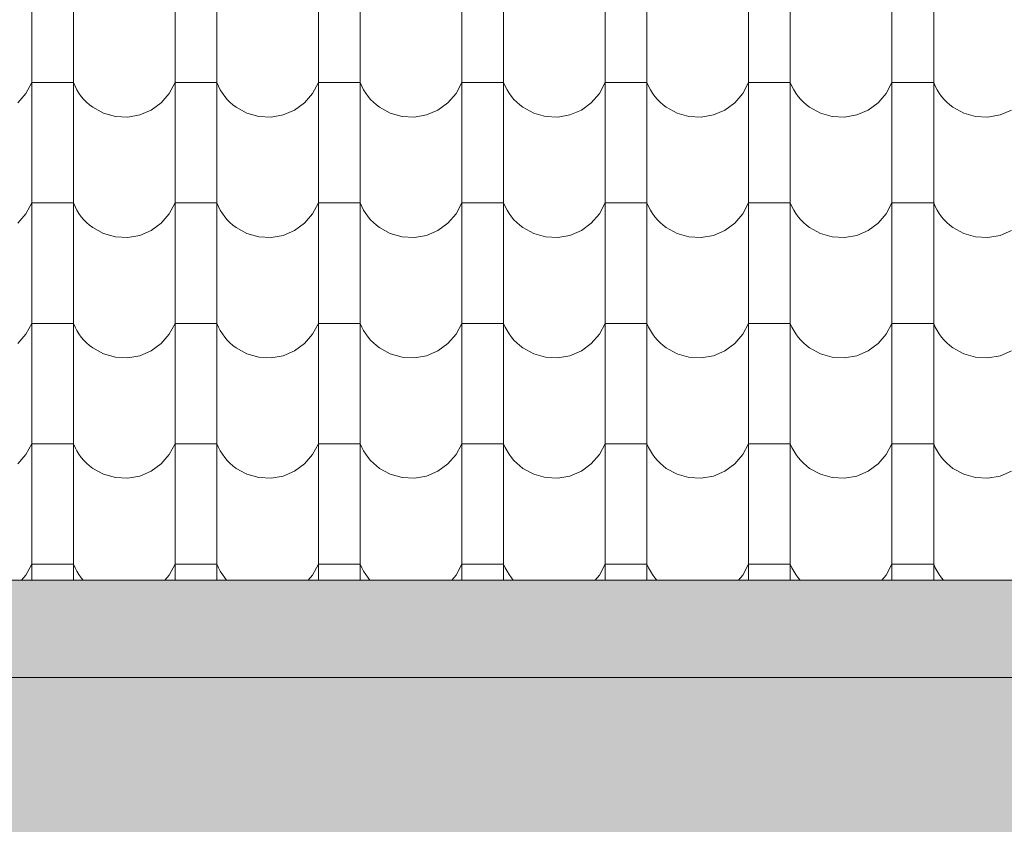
# Model space of a CAD drawing. Header units: millimetres. Extents: x -68772 to 137055, y -73300 to 19650.
# Tile 143 of 212: x 70736 to 72209, y -39170 to -37967. Entities that reach past the tile are written whole.
import ezdxf

# ---------------------------------------------------------------- set-up
doc = ezdxf.new("R2010")
doc.units = ezdxf.units.MM
doc.header["$MEASUREMENT"] = 0
doc.linetypes.add('Przerywana', pattern=[480, 240, -240])
for name, color, linetype, lineweight in [('Nowe_440-K Belki_Nr_pióra__1', 7, 'Continuous', 18), ('Nowe_810-G Ogólne_Nr_pióra__1', 7, 'Continuous', 18), ('Nowe_810-G Ogólne_Nr_pióra__22', 22, 'Continuous', 18), ('Nowe_810-G Ogólne_Nr_pióra__26', 13, 'Continuous', 18)]:
    doc.layers.add(name, color=color, linetype=linetype, lineweight=lineweight)

# ---------------------------------------------------------------- blocks, each defined once
blk = doc.blocks.new('*X46')
at = {"layer": 'Nowe_810-G Ogólne_Nr_pióra__26', "color": 13, "linetype": 'Continuous', "lineweight": 18}
for p, q in [((70753.8, -37810.5), (70753.8, -37990.5)), ((70816.2, -37810.5), (70816.2, -37990.5)), ((70968.3, -37810.5), (70968.3, -37990.5)), ((71030.7, -37810.5), (71030.7, -37990.5)), ((71182.8, -37810.5), (71182.8, -37990.5)), ((71245.2, -37810.5), (71245.2, -37990.5)), ((71397.3, -37810.5), (71397.3, -37990.5)), ((71459.7, -37810.5), (71459.7, -37990.5)), ((71611.8, -37810.5), (71611.8, -37990.5)), ((71674.2, -37810.5), (71674.2, -37990.5)), ((71826.3, -37810.5), (71826.3, -37990.5)), ((71888.7, -37810.5), (71888.7, -37990.5)), ((72040.8, -37810.5), (72040.8, -37990.5)), ((72103.2, -37810.5), (72103.2, -37990.5)), ((70753.8, -37990.5), (70753.8, -38170.6)), ((70816.2, -37990.5), (70816.2, -38170.6)), ((70968.3, -37990.5), (70968.3, -38170.6)), ((71030.7, -37990.5), (71030.7, -38170.6)), ((71182.8, -37990.5), (71182.8, -38170.6)), ((71245.2, -37990.5), (71245.2, -38170.6)), ((71397.3, -37990.5), (71397.3, -38170.6)), ((71459.7, -37990.5), (71459.7, -38170.6)), ((71611.8, -37990.5), (71611.8, -38170.6)), ((71674.2, -37990.5), (71674.2, -38170.6)), ((71826.3, -37990.5), (71826.3, -38170.6)), ((71888.7, -37990.5), (71888.7, -38170.6)), ((72040.8, -37990.5), (72040.8, -38170.6)), ((72103.2, -37990.5), (72103.2, -38170.6)), ((70745.1, -38077.1), (70753.8, -38060.8)), ((70785, -38060.8), (70753.8, -38060.8)), ((70816.2, -38060.8), (70785, -38060.8)), ((70816.2, -38060.8), (70818.6, -38066.2)), ((70959.6, -38077.1), (70968.3, -38060.8)), ((70999.5, -38060.8), (70968.3, -38060.8)), ((71030.7, -38060.8), (70999.5, -38060.8)), ((71030.7, -38060.8), (71033.1, -38066.2)), ((71174.1, -38077.1), (71182.8, -38060.8)), ((71214, -38060.8), (71182.8, -38060.8)), ((71245.2, -38060.8), (71214, -38060.8)), ((71245.2, -38060.8), (71247.6, -38066.2)), ((71388.6, -38077.1), (71397.3, -38060.8)), ((71428.5, -38060.8), (71397.3, -38060.8)), ((71459.7, -38060.8), (71428.5, -38060.8)), ((71459.7, -38060.8), (71462.1, -38066.2)), ((71603.1, -38077.1), (71611.8, -38060.8)), ((71643, -38060.8), (71611.8, -38060.8)), ((71674.2, -38060.8), (71643, -38060.8)), ((71674.2, -38060.8), (71676.6, -38066.2)), ((71817.6, -38077.1), (71826.3, -38060.8)), ((71857.5, -38060.8), (71826.3, -38060.8)), ((71888.7, -38060.8), (71857.5, -38060.8)), ((71888.7, -38060.8), (71891.1, -38066.2)), ((72032.1, -38077.1), (72040.8, -38060.8)), ((72072, -38060.8), (72040.8, -38060.8)), ((72103.2, -38060.8), (72072, -38060.8)), ((72103.2, -38060.8), (72105.6, -38066.2)), ((70733, -38091), (70745.1, -38077.1)), ((70818.6, -38066.2), (70821.4, -38071.5)), ((70821.4, -38071.5), (70824.5, -38076.5)), ((70824.5, -38076.5), (70828, -38081.3)), ((70947.5, -38091), (70959.6, -38077.1)), ((71033.1, -38066.2), (71035.9, -38071.5)), ((71035.9, -38071.5), (71039, -38076.5)), ((71039, -38076.5), (71042.5, -38081.3)), ((71162, -38091), (71174.1, -38077.1)), ((71247.6, -38066.2), (71250.4, -38071.5)), ((71250.4, -38071.5), (71253.5, -38076.5)), ((71253.5, -38076.5), (71257, -38081.3)), ((71376.5, -38091), (71388.6, -38077.1)), ((71462.1, -38066.2), (71464.9, -38071.5)), ((71464.9, -38071.5), (71468, -38076.5)), ((71468, -38076.5), (71471.5, -38081.3)), ((71591, -38091), (71603.1, -38077.1)), ((71676.6, -38066.2), (71679.4, -38071.5)), ((71679.4, -38071.5), (71682.5, -38076.5)), ((71682.5, -38076.5), (71686, -38081.3)), ((71805.5, -38091), (71817.6, -38077.1)), ((71891.1, -38066.2), (71893.9, -38071.5)), ((71893.9, -38071.5), (71897, -38076.5)), ((71897, -38076.5), (71900.5, -38081.3)), ((72020, -38091), (72032.1, -38077.1)), ((72105.6, -38066.2), (72108.4, -38071.5)), ((72108.4, -38071.5), (72111.5, -38076.5)), ((72111.5, -38076.5), (72115, -38081.3)), ((70828, -38081.3), (70831.8, -38085.8)), ((70831.8, -38085.8), (70835.9, -38090)), ((70835.9, -38090), (70840.4, -38093.9)), ((70932.6, -38101.9), (70947.5, -38091)), ((71042.5, -38081.3), (71046.3, -38085.8)), ((71046.3, -38085.8), (71050.4, -38090)), ((71050.4, -38090), (71054.9, -38093.9)), ((71147.1, -38101.9), (71162, -38091)), ((71257, -38081.3), (71260.8, -38085.8)), ((71260.8, -38085.8), (71264.9, -38090)), ((71264.9, -38090), (71269.4, -38093.9)), ((71361.6, -38101.9), (71376.5, -38091)), ((71471.5, -38081.3), (71475.3, -38085.8)), ((71475.3, -38085.8), (71479.4, -38090)), ((71479.4, -38090), (71483.9, -38093.9)), ((71576.1, -38101.9), (71591, -38091)), ((71686, -38081.3), (71689.8, -38085.8)), ((71689.8, -38085.8), (71693.9, -38090)), ((71693.9, -38090), (71698.4, -38093.9)), ((71790.6, -38101.9), (71805.5, -38091)), ((71900.5, -38081.3), (71904.3, -38085.8)), ((71904.3, -38085.8), (71908.4, -38090)), ((71908.4, -38090), (71912.9, -38093.9)), ((72005.1, -38101.9), (72020, -38091)), ((72115, -38081.3), (72118.8, -38085.8)), ((72118.8, -38085.8), (72122.9, -38090)), ((72122.9, -38090), (72127.4, -38093.9)), ((70840.4, -38093.9), (70845.1, -38097.5)), ((70845.1, -38097.5), (70861.3, -38106.4)), ((70861.3, -38106.4), (70879, -38111.4)), ((70915.6, -38109.1), (70932.6, -38101.9)), ((71054.9, -38093.9), (71059.6, -38097.5)), ((71059.6, -38097.5), (71075.8, -38106.4)), ((71075.8, -38106.4), (71093.5, -38111.4)), ((71130.1, -38109.1), (71147.1, -38101.9)), ((71269.4, -38093.9), (71274.1, -38097.5)), ((71274.1, -38097.5), (71290.3, -38106.4)), ((71290.3, -38106.4), (71308, -38111.4)), ((71344.6, -38109.1), (71361.6, -38101.9)), ((71483.9, -38093.9), (71488.6, -38097.5)), ((71488.6, -38097.5), (71504.8, -38106.4)), ((71504.8, -38106.4), (71522.5, -38111.4)), ((71559.1, -38109.1), (71576.1, -38101.9)), ((71698.4, -38093.9), (71703.1, -38097.5)), ((71703.1, -38097.5), (71719.3, -38106.4)), ((71719.3, -38106.4), (71737, -38111.4)), ((71773.6, -38109.1), (71790.6, -38101.9)), ((71912.9, -38093.9), (71917.6, -38097.5)), ((71917.6, -38097.5), (71933.8, -38106.4)), ((71933.8, -38106.4), (71951.5, -38111.4)), ((71988.1, -38109.1), (72005.1, -38101.9)), ((72127.4, -38093.9), (72132.1, -38097.5)), ((72132.1, -38097.5), (72148.3, -38106.4)), ((72148.3, -38106.4), (72166, -38111.4)), ((72202.6, -38109.1), (72219.6, -38101.9)), ((70879, -38111.4), (70897.4, -38112.4)), ((70897.4, -38112.4), (70915.6, -38109.1)), ((71093.5, -38111.4), (71111.9, -38112.4)), ((71111.9, -38112.4), (71130.1, -38109.1)), ((71308, -38111.4), (71326.4, -38112.4)), ((71326.4, -38112.4), (71344.6, -38109.1)), ((71522.5, -38111.4), (71540.9, -38112.4)), ((71540.9, -38112.4), (71559.1, -38109.1)), ((71737, -38111.4), (71755.4, -38112.4)), ((71755.4, -38112.4), (71773.6, -38109.1)), ((71951.5, -38111.4), (71969.9, -38112.4)), ((71969.9, -38112.4), (71988.1, -38109.1)), ((72166, -38111.4), (72184.4, -38112.4)), ((72184.4, -38112.4), (72202.6, -38109.1)), ((70753.8, -38170.6), (70753.8, -38350.6)), ((70816.2, -38170.6), (70816.2, -38350.6)), ((70968.3, -38170.6), (70968.3, -38350.6)), ((71030.7, -38170.6), (71030.7, -38350.6)), ((71182.8, -38170.6), (71182.8, -38350.6)), ((71245.2, -38170.6), (71245.2, -38350.6)), ((71397.3, -38170.6), (71397.3, -38350.6)), ((71459.7, -38170.6), (71459.7, -38350.6)), ((71611.8, -38170.6), (71611.8, -38350.6)), ((71674.2, -38170.6), (71674.2, -38350.6)), ((71826.3, -38170.6), (71826.3, -38350.6)), ((71888.7, -38170.6), (71888.7, -38350.6)), ((72040.8, -38170.6), (72040.8, -38350.6)), ((72103.2, -38170.6), (72103.2, -38350.6)), ((70745.1, -38257.1), (70753.8, -38240.8)), ((70785, -38240.8), (70753.8, -38240.8)), ((70816.2, -38240.8), (70785, -38240.8)), ((70816.2, -38240.8), (70818.6, -38246.3)), ((70959.6, -38257.1), (70968.3, -38240.8)), ((70999.5, -38240.8), (70968.3, -38240.8)), ((71030.7, -38240.8), (70999.5, -38240.8)), ((71030.7, -38240.8), (71033.1, -38246.3)), ((71174.1, -38257.1), (71182.8, -38240.8)), ((71214, -38240.8), (71182.8, -38240.8)), ((71245.2, -38240.8), (71214, -38240.8)), ((71245.2, -38240.8), (71247.6, -38246.3)), ((71388.6, -38257.1), (71397.3, -38240.8)), ((71428.5, -38240.8), (71397.3, -38240.8)), ((71459.7, -38240.8), (71428.5, -38240.8)), ((71459.7, -38240.8), (71462.1, -38246.3)), ((71603.1, -38257.1), (71611.8, -38240.8)), ((71643, -38240.8), (71611.8, -38240.8)), ((71674.2, -38240.8), (71643, -38240.8)), ((71674.2, -38240.8), (71676.6, -38246.3)), ((71817.6, -38257.1), (71826.3, -38240.8)), ((71857.5, -38240.8), (71826.3, -38240.8)), ((71888.7, -38240.8), (71857.5, -38240.8)), ((71888.7, -38240.8), (71891.1, -38246.3)), ((72032.1, -38257.1), (72040.8, -38240.8)), ((72072, -38240.8), (72040.8, -38240.8)), ((72103.2, -38240.8), (72072, -38240.8)), ((72103.2, -38240.8), (72105.6, -38246.3)), ((70818.6, -38246.3), (70821.4, -38251.5)), ((70821.4, -38251.5), (70824.5, -38256.5)), ((71033.1, -38246.3), (71035.9, -38251.5)), ((71035.9, -38251.5), (71039, -38256.5)), ((71247.6, -38246.3), (71250.4, -38251.5)), ((71250.4, -38251.5), (71253.5, -38256.5)), ((71462.1, -38246.3), (71464.9, -38251.5)), ((71464.9, -38251.5), (71468, -38256.5)), ((71676.6, -38246.3), (71679.4, -38251.5)), ((71679.4, -38251.5), (71682.5, -38256.5)), ((71891.1, -38246.3), (71893.9, -38251.5)), ((71893.9, -38251.5), (71897, -38256.5)), ((72105.6, -38246.3), (72108.4, -38251.5)), ((72108.4, -38251.5), (72111.5, -38256.5)), ((70733, -38271.1), (70745.1, -38257.1)), ((70824.5, -38256.5), (70828, -38261.3)), ((70828, -38261.3), (70831.8, -38265.8)), ((70831.8, -38265.8), (70835.9, -38270.1)), ((70835.9, -38270.1), (70840.4, -38274)), ((70947.5, -38271.1), (70959.6, -38257.1)), ((71039, -38256.5), (71042.5, -38261.3)), ((71042.5, -38261.3), (71046.3, -38265.8)), ((71046.3, -38265.8), (71050.4, -38270.1)), ((71050.4, -38270.1), (71054.9, -38274)), ((71162, -38271.1), (71174.1, -38257.1)), ((71253.5, -38256.5), (71257, -38261.3)), ((71257, -38261.3), (71260.8, -38265.8)), ((71260.8, -38265.8), (71264.9, -38270.1)), ((71264.9, -38270.1), (71269.4, -38274)), ((71376.5, -38271.1), (71388.6, -38257.1)), ((71468, -38256.5), (71471.5, -38261.3)), ((71471.5, -38261.3), (71475.3, -38265.8)), ((71475.3, -38265.8), (71479.4, -38270.1)), ((71479.4, -38270.1), (71483.9, -38274)), ((71591, -38271.1), (71603.1, -38257.1)), ((71682.5, -38256.5), (71686, -38261.3)), ((71686, -38261.3), (71689.8, -38265.8)), ((71689.8, -38265.8), (71693.9, -38270.1)), ((71693.9, -38270.1), (71698.4, -38274)), ((71805.5, -38271.1), (71817.6, -38257.1)), ((71897, -38256.5), (71900.5, -38261.3)), ((71900.5, -38261.3), (71904.3, -38265.8)), ((71904.3, -38265.8), (71908.4, -38270.1)), ((71908.4, -38270.1), (71912.9, -38274)), ((72020, -38271.1), (72032.1, -38257.1)), ((72111.5, -38256.5), (72115, -38261.3)), ((72115, -38261.3), (72118.8, -38265.8)), ((72118.8, -38265.8), (72122.9, -38270.1)), ((72122.9, -38270.1), (72127.4, -38274)), ((70840.4, -38274), (70845.1, -38277.6)), ((70845.1, -38277.6), (70861.3, -38286.5)), ((70915.6, -38289.2), (70932.6, -38281.9)), ((70932.6, -38281.9), (70947.5, -38271.1)), ((71054.9, -38274), (71059.6, -38277.6)), ((71059.6, -38277.6), (71075.8, -38286.5)), ((71130.1, -38289.2), (71147.1, -38281.9)), ((71147.1, -38281.9), (71162, -38271.1)), ((71269.4, -38274), (71274.1, -38277.6)), ((71274.1, -38277.6), (71290.3, -38286.5)), ((71344.6, -38289.2), (71361.6, -38281.9)), ((71361.6, -38281.9), (71376.5, -38271.1)), ((71483.9, -38274), (71488.6, -38277.6)), ((71488.6, -38277.6), (71504.8, -38286.5)), ((71559.1, -38289.2), (71576.1, -38281.9)), ((71576.1, -38281.9), (71591, -38271.1)), ((71698.4, -38274), (71703.1, -38277.6)), ((71703.1, -38277.6), (71719.3, -38286.5)), ((71773.6, -38289.2), (71790.6, -38281.9)), ((71790.6, -38281.9), (71805.5, -38271.1)), ((71912.9, -38274), (71917.6, -38277.6)), ((71917.6, -38277.6), (71933.8, -38286.5)), ((71988.1, -38289.2), (72005.1, -38281.9)), ((72005.1, -38281.9), (72020, -38271.1)), ((72127.4, -38274), (72132.1, -38277.6)), ((72132.1, -38277.6), (72148.3, -38286.5)), ((72202.6, -38289.2), (72219.6, -38281.9)), ((70861.3, -38286.5), (70879, -38291.5)), ((70879, -38291.5), (70897.4, -38292.4)), ((70897.4, -38292.4), (70915.6, -38289.2)), ((71075.8, -38286.5), (71093.5, -38291.5)), ((71093.5, -38291.5), (71111.9, -38292.4)), ((71111.9, -38292.4), (71130.1, -38289.2)), ((71290.3, -38286.5), (71308, -38291.5)), ((71308, -38291.5), (71326.4, -38292.4)), ((71326.4, -38292.4), (71344.6, -38289.2)), ((71504.8, -38286.5), (71522.5, -38291.5)), ((71522.5, -38291.5), (71540.9, -38292.4)), ((71540.9, -38292.4), (71559.1, -38289.2)), ((71719.3, -38286.5), (71737, -38291.5)), ((71737, -38291.5), (71755.4, -38292.4)), ((71755.4, -38292.4), (71773.6, -38289.2)), ((71933.8, -38286.5), (71951.5, -38291.5)), ((71951.5, -38291.5), (71969.9, -38292.4)), ((71969.9, -38292.4), (71988.1, -38289.2)), ((72148.3, -38286.5), (72166, -38291.5)), ((72166, -38291.5), (72184.4, -38292.4)), ((72184.4, -38292.4), (72202.6, -38289.2)), ((70753.8, -38350.6), (70753.8, -38530.7)), ((70816.2, -38350.6), (70816.2, -38530.7)), ((70968.3, -38350.6), (70968.3, -38530.7)), ((71030.7, -38350.6), (71030.7, -38530.7)), ((71182.8, -38350.6), (71182.8, -38530.7)), ((71245.2, -38350.6), (71245.2, -38530.7)), ((71397.3, -38350.6), (71397.3, -38530.7)), ((71459.7, -38350.6), (71459.7, -38530.7)), ((71611.8, -38350.6), (71611.8, -38530.7)), ((71674.2, -38350.6), (71674.2, -38530.7)), ((71826.3, -38350.6), (71826.3, -38530.7)), ((71888.7, -38350.6), (71888.7, -38530.7)), ((72040.8, -38350.6), (72040.8, -38530.7)), ((72103.2, -38350.6), (72103.2, -38530.7)), ((70745.1, -38437.2), (70753.8, -38420.9)), ((70785, -38420.9), (70753.8, -38420.9)), ((70816.2, -38420.9), (70785, -38420.9)), ((70816.2, -38420.9), (70818.6, -38426.3)), ((70818.6, -38426.3), (70821.4, -38431.6)), ((70821.4, -38431.6), (70824.5, -38436.6)), ((70959.6, -38437.2), (70968.3, -38420.9)), ((70999.5, -38420.9), (70968.3, -38420.9)), ((71030.7, -38420.9), (70999.5, -38420.9)), ((71030.7, -38420.9), (71033.1, -38426.3)), ((71033.1, -38426.3), (71035.9, -38431.6)), ((71035.9, -38431.6), (71039, -38436.6)), ((71174.1, -38437.2), (71182.8, -38420.9)), ((71214, -38420.9), (71182.8, -38420.9)), ((71245.2, -38420.9), (71214, -38420.9)), ((71245.2, -38420.9), (71247.6, -38426.3)), ((71247.6, -38426.3), (71250.4, -38431.6)), ((71250.4, -38431.6), (71253.5, -38436.6)), ((71388.6, -38437.2), (71397.3, -38420.9)), ((71428.5, -38420.9), (71397.3, -38420.9)), ((71459.7, -38420.9), (71428.5, -38420.9)), ((71459.7, -38420.9), (71462.1, -38426.3)), ((71462.1, -38426.3), (71464.9, -38431.6)), ((71464.9, -38431.6), (71468, -38436.6)), ((71603.1, -38437.2), (71611.8, -38420.9)), ((71643, -38420.9), (71611.8, -38420.9)), ((71674.2, -38420.9), (71643, -38420.9)), ((71674.2, -38420.9), (71676.6, -38426.3)), ((71676.6, -38426.3), (71679.4, -38431.6)), ((71679.4, -38431.6), (71682.5, -38436.6)), ((71817.6, -38437.2), (71826.3, -38420.9)), ((71857.5, -38420.9), (71826.3, -38420.9)), ((71888.7, -38420.9), (71857.5, -38420.9)), ((71888.7, -38420.9), (71891.1, -38426.3)), ((71891.1, -38426.3), (71893.9, -38431.6)), ((71893.9, -38431.6), (71897, -38436.6)), ((72032.1, -38437.2), (72040.8, -38420.9)), ((72072, -38420.9), (72040.8, -38420.9)), ((72103.2, -38420.9), (72072, -38420.9)), ((72103.2, -38420.9), (72105.6, -38426.3)), ((72105.6, -38426.3), (72108.4, -38431.6)), ((72108.4, -38431.6), (72111.5, -38436.6)), ((70733, -38451.1), (70745.1, -38437.2)), ((70824.5, -38436.6), (70828, -38441.4)), ((70828, -38441.4), (70831.8, -38445.9)), ((70831.8, -38445.9), (70835.9, -38450.1)), ((70947.5, -38451.1), (70959.6, -38437.2)), ((71039, -38436.6), (71042.5, -38441.4)), ((71042.5, -38441.4), (71046.3, -38445.9)), ((71046.3, -38445.9), (71050.4, -38450.1)), ((71162, -38451.1), (71174.1, -38437.2)), ((71253.5, -38436.6), (71257, -38441.4)), ((71257, -38441.4), (71260.8, -38445.9)), ((71260.8, -38445.9), (71264.9, -38450.1)), ((71376.5, -38451.1), (71388.6, -38437.2)), ((71468, -38436.6), (71471.5, -38441.4)), ((71471.5, -38441.4), (71475.3, -38445.9)), ((71475.3, -38445.9), (71479.4, -38450.1)), ((71591, -38451.1), (71603.1, -38437.2)), ((71682.5, -38436.6), (71686, -38441.4)), ((71686, -38441.4), (71689.8, -38445.9)), ((71689.8, -38445.9), (71693.9, -38450.1)), ((71805.5, -38451.1), (71817.6, -38437.2)), ((71897, -38436.6), (71900.5, -38441.4)), ((71900.5, -38441.4), (71904.3, -38445.9)), ((71904.3, -38445.9), (71908.4, -38450.1)), ((72020, -38451.1), (72032.1, -38437.2)), ((72111.5, -38436.6), (72115, -38441.4)), ((72115, -38441.4), (72118.8, -38445.9)), ((72118.8, -38445.9), (72122.9, -38450.1)), ((70835.9, -38450.1), (70840.4, -38454)), ((70840.4, -38454), (70845.1, -38457.6)), ((70845.1, -38457.6), (70861.3, -38466.5)), ((70915.6, -38469.2), (70932.6, -38462)), ((70932.6, -38462), (70947.5, -38451.1)), ((71050.4, -38450.1), (71054.9, -38454)), ((71054.9, -38454), (71059.6, -38457.6)), ((71059.6, -38457.6), (71075.8, -38466.5)), ((71130.1, -38469.2), (71147.1, -38462)), ((71147.1, -38462), (71162, -38451.1)), ((71264.9, -38450.1), (71269.4, -38454)), ((71269.4, -38454), (71274.1, -38457.6)), ((71274.1, -38457.6), (71290.3, -38466.5)), ((71344.6, -38469.2), (71361.6, -38462)), ((71361.6, -38462), (71376.5, -38451.1)), ((71479.4, -38450.1), (71483.9, -38454)), ((71483.9, -38454), (71488.6, -38457.6)), ((71488.6, -38457.6), (71504.8, -38466.5)), ((71559.1, -38469.2), (71576.1, -38462)), ((71576.1, -38462), (71591, -38451.1)), ((71693.9, -38450.1), (71698.4, -38454)), ((71698.4, -38454), (71703.1, -38457.6)), ((71703.1, -38457.6), (71719.3, -38466.5)), ((71773.6, -38469.2), (71790.6, -38462)), ((71790.6, -38462), (71805.5, -38451.1)), ((71908.4, -38450.1), (71912.9, -38454)), ((71912.9, -38454), (71917.6, -38457.6)), ((71917.6, -38457.6), (71933.8, -38466.5)), ((71988.1, -38469.2), (72005.1, -38462)), ((72005.1, -38462), (72020, -38451.1)), ((72122.9, -38450.1), (72127.4, -38454)), ((72127.4, -38454), (72132.1, -38457.6)), ((72132.1, -38457.6), (72148.3, -38466.5)), ((72202.6, -38469.2), (72219.6, -38462)), ((70861.3, -38466.5), (70879, -38471.5)), ((70879, -38471.5), (70897.4, -38472.5)), ((70897.4, -38472.5), (70915.6, -38469.2)), ((71075.8, -38466.5), (71093.5, -38471.5)), ((71093.5, -38471.5), (71111.9, -38472.5)), ((71111.9, -38472.5), (71130.1, -38469.2)), ((71290.3, -38466.5), (71308, -38471.5)), ((71308, -38471.5), (71326.4, -38472.5)), ((71326.4, -38472.5), (71344.6, -38469.2)), ((71504.8, -38466.5), (71522.5, -38471.5)), ((71522.5, -38471.5), (71540.9, -38472.5)), ((71540.9, -38472.5), (71559.1, -38469.2)), ((71719.3, -38466.5), (71737, -38471.5)), ((71737, -38471.5), (71755.4, -38472.5)), ((71755.4, -38472.5), (71773.6, -38469.2)), ((71933.8, -38466.5), (71951.5, -38471.5)), ((71951.5, -38471.5), (71969.9, -38472.5)), ((71969.9, -38472.5), (71988.1, -38469.2)), ((72148.3, -38466.5), (72166, -38471.5)), ((72166, -38471.5), (72184.4, -38472.5)), ((72184.4, -38472.5), (72202.6, -38469.2)), ((70753.8, -38530.7), (70753.8, -38710.8)), ((70816.2, -38530.7), (70816.2, -38710.8)), ((70968.3, -38530.7), (70968.3, -38710.8)), ((71030.7, -38530.7), (71030.7, -38710.8)), ((71182.8, -38530.7), (71182.8, -38710.8)), ((71245.2, -38530.7), (71245.2, -38710.8)), ((71397.3, -38530.7), (71397.3, -38710.8)), ((71459.7, -38530.7), (71459.7, -38710.8)), ((71611.8, -38530.7), (71611.8, -38710.8)), ((71674.2, -38530.7), (71674.2, -38710.8)), ((71826.3, -38530.7), (71826.3, -38710.8)), ((71888.7, -38530.7), (71888.7, -38710.8)), ((72040.8, -38530.7), (72040.8, -38710.8)), ((72103.2, -38530.7), (72103.2, -38710.8)), ((70745.1, -38617.2), (70753.8, -38600.9)), ((70785, -38600.9), (70753.8, -38600.9)), ((70816.2, -38600.9), (70785, -38600.9)), ((70816.2, -38600.9), (70818.6, -38606.4)), ((70818.6, -38606.4), (70821.4, -38611.6)), ((70959.6, -38617.2), (70968.3, -38600.9)), ((70999.5, -38600.9), (70968.3, -38600.9)), ((71030.7, -38600.9), (70999.5, -38600.9)), ((71030.7, -38600.9), (71033.1, -38606.4)), ((71033.1, -38606.4), (71035.9, -38611.6)), ((71174.1, -38617.2), (71182.8, -38600.9)), ((71214, -38600.9), (71182.8, -38600.9)), ((71245.2, -38600.9), (71214, -38600.9)), ((71245.2, -38600.9), (71247.6, -38606.4)), ((71247.6, -38606.4), (71250.4, -38611.6)), ((71388.6, -38617.2), (71397.3, -38600.9)), ((71428.5, -38600.9), (71397.3, -38600.9)), ((71459.7, -38600.9), (71428.5, -38600.9)), ((71459.7, -38600.9), (71462.1, -38606.4)), ((71462.1, -38606.4), (71464.9, -38611.6)), ((71603.1, -38617.2), (71611.8, -38600.9)), ((71643, -38600.9), (71611.8, -38600.9)), ((71674.2, -38600.9), (71643, -38600.9)), ((71674.2, -38600.9), (71676.6, -38606.4)), ((71676.6, -38606.4), (71679.4, -38611.6)), ((71817.6, -38617.2), (71826.3, -38600.9)), ((71857.5, -38600.9), (71826.3, -38600.9)), ((71888.7, -38600.9), (71857.5, -38600.9)), ((71888.7, -38600.9), (71891.1, -38606.4)), ((71891.1, -38606.4), (71893.9, -38611.6)), ((72032.1, -38617.2), (72040.8, -38600.9)), ((72072, -38600.9), (72040.8, -38600.9)), ((72103.2, -38600.9), (72072, -38600.9)), ((72103.2, -38600.9), (72105.6, -38606.4)), ((72105.6, -38606.4), (72108.4, -38611.6)), ((70733, -38631.2), (70745.1, -38617.2)), ((70821.4, -38611.6), (70824.5, -38616.6)), ((70824.5, -38616.6), (70828, -38621.4)), ((70828, -38621.4), (70831.8, -38625.9)), ((70947.5, -38631.2), (70959.6, -38617.2)), ((71035.9, -38611.6), (71039, -38616.6)), ((71039, -38616.6), (71042.5, -38621.4)), ((71042.5, -38621.4), (71046.3, -38625.9)), ((71162, -38631.2), (71174.1, -38617.2)), ((71250.4, -38611.6), (71253.5, -38616.6)), ((71253.5, -38616.6), (71257, -38621.4)), ((71257, -38621.4), (71260.8, -38625.9)), ((71376.5, -38631.2), (71388.6, -38617.2)), ((71464.9, -38611.6), (71468, -38616.6)), ((71468, -38616.6), (71471.5, -38621.4)), ((71471.5, -38621.4), (71475.3, -38625.9)), ((71591, -38631.2), (71603.1, -38617.2)), ((71679.4, -38611.6), (71682.5, -38616.6)), ((71682.5, -38616.6), (71686, -38621.4)), ((71686, -38621.4), (71689.8, -38625.9)), ((71805.5, -38631.2), (71817.6, -38617.2)), ((71893.9, -38611.6), (71897, -38616.6)), ((71897, -38616.6), (71900.5, -38621.4)), ((71900.5, -38621.4), (71904.3, -38625.9)), ((72020, -38631.2), (72032.1, -38617.2)), ((72108.4, -38611.6), (72111.5, -38616.6)), ((72111.5, -38616.6), (72115, -38621.4)), ((72115, -38621.4), (72118.8, -38625.9)), ((70831.8, -38625.9), (70835.9, -38630.2)), ((70835.9, -38630.2), (70840.4, -38634.1)), ((70840.4, -38634.1), (70845.1, -38637.7)), ((70845.1, -38637.7), (70861.3, -38646.6)), ((70932.6, -38642), (70947.5, -38631.2)), ((71046.3, -38625.9), (71050.4, -38630.2)), ((71050.4, -38630.2), (71054.9, -38634.1)), ((71054.9, -38634.1), (71059.6, -38637.7)), ((71059.6, -38637.7), (71075.8, -38646.6)), ((71147.1, -38642), (71162, -38631.2)), ((71260.8, -38625.9), (71264.9, -38630.2)), ((71264.9, -38630.2), (71269.4, -38634.1)), ((71269.4, -38634.1), (71274.1, -38637.7)), ((71274.1, -38637.7), (71290.3, -38646.6)), ((71361.6, -38642), (71376.5, -38631.2)), ((71475.3, -38625.9), (71479.4, -38630.2)), ((71479.4, -38630.2), (71483.9, -38634.1)), ((71483.9, -38634.1), (71488.6, -38637.7)), ((71488.6, -38637.7), (71504.8, -38646.6)), ((71576.1, -38642), (71591, -38631.2)), ((71689.8, -38625.9), (71693.9, -38630.2)), ((71693.9, -38630.2), (71698.4, -38634.1)), ((71698.4, -38634.1), (71703.1, -38637.7)), ((71703.1, -38637.7), (71719.3, -38646.6)), ((71790.6, -38642), (71805.5, -38631.2)), ((71904.3, -38625.9), (71908.4, -38630.2)), ((71908.4, -38630.2), (71912.9, -38634.1)), ((71912.9, -38634.1), (71917.6, -38637.7)), ((71917.6, -38637.7), (71933.8, -38646.6)), ((72005.1, -38642), (72020, -38631.2)), ((72118.8, -38625.9), (72122.9, -38630.2)), ((72122.9, -38630.2), (72127.4, -38634.1)), ((72127.4, -38634.1), (72132.1, -38637.7)), ((72132.1, -38637.7), (72148.3, -38646.6)), ((70861.3, -38646.6), (70879, -38651.6)), ((70879, -38651.6), (70897.4, -38652.5)), ((70897.4, -38652.5), (70915.6, -38649.3)), ((70915.6, -38649.3), (70932.6, -38642)), ((71075.8, -38646.6), (71093.5, -38651.6)), ((71093.5, -38651.6), (71111.9, -38652.5)), ((71111.9, -38652.5), (71130.1, -38649.3)), ((71130.1, -38649.3), (71147.1, -38642)), ((71290.3, -38646.6), (71308, -38651.6)), ((71308, -38651.6), (71326.4, -38652.5)), ((71326.4, -38652.5), (71344.6, -38649.3)), ((71344.6, -38649.3), (71361.6, -38642)), ((71504.8, -38646.6), (71522.5, -38651.6)), ((71522.5, -38651.6), (71540.9, -38652.5)), ((71540.9, -38652.5), (71559.1, -38649.3)), ((71559.1, -38649.3), (71576.1, -38642)), ((71719.3, -38646.6), (71737, -38651.6)), ((71737, -38651.6), (71755.4, -38652.5)), ((71755.4, -38652.5), (71773.6, -38649.3)), ((71773.6, -38649.3), (71790.6, -38642)), ((71933.8, -38646.6), (71951.5, -38651.6)), ((71951.5, -38651.6), (71969.9, -38652.5)), ((71969.9, -38652.5), (71988.1, -38649.3)), ((71988.1, -38649.3), (72005.1, -38642)), ((72148.3, -38646.6), (72166, -38651.6)), ((72166, -38651.6), (72184.4, -38652.5)), ((72184.4, -38652.5), (72202.6, -38649.3)), ((72202.6, -38649.3), (72219.6, -38642)), ((70753.8, -38710.8), (70753.8, -38804.8)), ((70816.2, -38710.8), (70816.2, -38804.8)), ((70968.3, -38710.8), (70968.3, -38804.8)), ((71030.7, -38710.8), (71030.7, -38804.8)), ((71182.8, -38710.8), (71182.8, -38804.8)), ((71245.2, -38710.8), (71245.2, -38804.8)), ((71397.3, -38710.8), (71397.3, -38804.8)), ((71459.7, -38710.8), (71459.7, -38804.8)), ((71611.8, -38710.8), (71611.8, -38804.8)), ((71674.2, -38710.8), (71674.2, -38804.8)), ((71826.3, -38710.8), (71826.3, -38804.8)), ((71888.7, -38710.8), (71888.7, -38804.8)), ((72040.8, -38710.8), (72040.8, -38804.8)), ((72103.2, -38710.8), (72103.2, -38804.8)), ((70745.1, -38797.3), (70753.8, -38781)), ((70785, -38781), (70753.8, -38781)), ((70816.2, -38781), (70785, -38781)), ((70816.2, -38781), (70818.6, -38786.4)), ((70959.6, -38797.3), (70968.3, -38781)), ((70999.5, -38781), (70968.3, -38781)), ((71030.7, -38781), (70999.5, -38781)), ((71030.7, -38781), (71033.1, -38786.4)), ((71174.1, -38797.3), (71182.8, -38781)), ((71214, -38781), (71182.8, -38781)), ((71245.2, -38781), (71214, -38781)), ((71245.2, -38781), (71247.6, -38786.4)), ((71388.6, -38797.3), (71397.3, -38781)), ((71428.5, -38781), (71397.3, -38781)), ((71459.7, -38781), (71428.5, -38781)), ((71459.7, -38781), (71462.1, -38786.4)), ((71603.1, -38797.3), (71611.8, -38781)), ((71643, -38781), (71611.8, -38781)), ((71674.2, -38781), (71643, -38781)), ((71674.2, -38781), (71676.6, -38786.4)), ((71817.6, -38797.3), (71826.3, -38781)), ((71857.5, -38781), (71826.3, -38781)), ((71888.7, -38781), (71857.5, -38781)), ((71888.7, -38781), (71891.1, -38786.4)), ((72032.1, -38797.3), (72040.8, -38781)), ((72072, -38781), (72040.8, -38781)), ((72103.2, -38781), (72072, -38781)), ((72103.2, -38781), (72105.6, -38786.4)), ((70738.6, -38804.8), (70745.1, -38797.3)), ((70818.6, -38786.4), (70821.4, -38791.7)), ((70821.4, -38791.7), (70824.5, -38796.7)), ((70824.5, -38796.7), (70828, -38801.5)), ((70953.1, -38804.8), (70959.6, -38797.3)), ((71033.1, -38786.4), (71035.9, -38791.7)), ((71035.9, -38791.7), (71039, -38796.7)), ((71039, -38796.7), (71042.5, -38801.5)), ((71167.6, -38804.8), (71174.1, -38797.3)), ((71247.6, -38786.4), (71250.4, -38791.7)), ((71250.4, -38791.7), (71253.5, -38796.7)), ((71253.5, -38796.7), (71257, -38801.5)), ((71382.1, -38804.8), (71388.6, -38797.3)), ((71462.1, -38786.4), (71464.9, -38791.7)), ((71464.9, -38791.7), (71468, -38796.7)), ((71468, -38796.7), (71471.5, -38801.5)), ((71596.6, -38804.8), (71603.1, -38797.3)), ((71676.6, -38786.4), (71679.4, -38791.7)), ((71679.4, -38791.7), (71682.5, -38796.7)), ((71682.5, -38796.7), (71686, -38801.5)), ((71811.1, -38804.8), (71817.6, -38797.3)), ((71891.1, -38786.4), (71893.9, -38791.7)), ((71893.9, -38791.7), (71897, -38796.7)), ((71897, -38796.7), (71900.5, -38801.5)), ((72025.6, -38804.8), (72032.1, -38797.3)), ((72105.6, -38786.4), (72108.4, -38791.7)), ((72108.4, -38791.7), (72111.5, -38796.7)), ((72111.5, -38796.7), (72115, -38801.5)), ((70828, -38801.5), (70830.8, -38804.8)), ((71042.5, -38801.5), (71045.3, -38804.8)), ((71257, -38801.5), (71259.8, -38804.8)), ((71471.5, -38801.5), (71474.3, -38804.8)), ((71686, -38801.5), (71688.8, -38804.8)), ((71900.5, -38801.5), (71903.3, -38804.8)), ((72115, -38801.5), (72117.8, -38804.8))]:
    blk.add_line(p, q, dxfattribs=at)
blk = doc.blocks.new('Wypełnienie_1', base_point=(0, 2000))
at = {"layer": 'Nowe_810-G Ogólne_Nr_pióra__1', "color": 7, "linetype": 'Continuous', "lineweight": 18}
blk.add_line((89655.6, -38804.8), (67404.2, -38804.8), dxfattribs=at)
at = {"layer": 'Nowe_810-G Ogólne_Nr_pióra__26', "color": 13, "linetype": 'Continuous', "lineweight": 18}
blk.add_blockref('*X46', (0, 0), dxfattribs=at)

msp = doc.modelspace()

# ---------------------------------------------------------------- hatches: boundary and pattern name
at = {"layer": 'Nowe_810-G Ogólne_Nr_pióra__22', "linetype": 'Continuous', "lineweight": 18}
msp.add_hatch(color=22, dxfattribs=at).paths.add_polyline_path([(67346.3, -39254.8), (67353.6, -38804.8), (89655.6, -38804.8), (89655.6, -39254.8)])

# ---------------------------------------------------------------- linework, layer by layer
at = {"layer": 'Nowe_440-K Belki_Nr_pióra__1', "color": 7, "linetype": 'Continuous', "lineweight": 18}
for p, q in [((89655.6, -38804.8), (67346.3, -38804.8)), ((89655.6, -38950.5), (67346.3, -38950.5))]:
    msp.add_line(p, q, dxfattribs=at)
at = {"layer": 'Nowe_810-G Ogólne_Nr_pióra__1', "color": 7, "linetype": 'Przerywana', "lineweight": 18, "flags": 128}
msp.add_lwpolyline([(67346.3, -39254.8), (67353.6, -38804.8), (89655.6, -38804.8), (89655.6, -39254.8)], close=True, dxfattribs=at)

# ---------------------------------------------------------------- block references
at = {"layer": 'Nowe_810-G Ogólne_Nr_pióra__26', "color": 13, "linetype": 'Continuous', "lineweight": 18}
msp.add_blockref('Wypełnienie_1', (0, 2000), dxfattribs=at)

doc.saveas('drawing.dxf')
